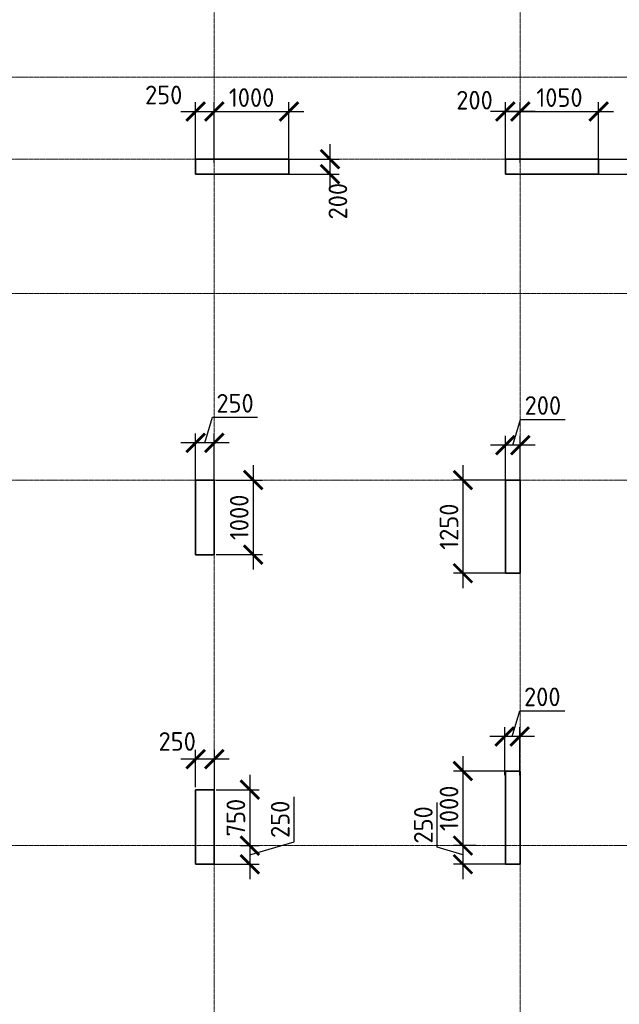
# Model space of a CAD drawing. Header units: millimetres. Extents: x 263826 to 1718326, y -423071 to 70137.
# Tile 33 of 256: x 441834 to 449869, y -314867 to -301670. Entities that reach past the tile are written whole.
import ezdxf

# ---------------------------------------------------------------- set-up
doc = ezdxf.new("R2010")
doc.units = ezdxf.units.MM
doc.linetypes.add('______5', pattern=[1100, 800, -100, 100, -100])
doc.linetypes.add('осевая', pattern=[50.8, 31.75, -6.35, 6.35, -6.35])
doc.layers.add('Колонна_ бетон', color=7, linetype='Continuous', lineweight=50, true_color=0xb4b496)
for name, color, linetype, lineweight in [('Оси', 40, '______5', 18), ('размер', 1, 'Continuous', 25), ('РАЗМЕРЫ', 1, 'Continuous', 9)]:
    doc.layers.add(name, color=color, linetype=linetype, lineweight=lineweight)
doc.styles.add('GOST-2.304_Type-B', font='GOST_Common.ttf')
doc.dimstyles.new('СПДС', dxfattribs={"dimscale": 100, "dimtxt": 2.5, "dimasz": 2.5, "dimexe": 1.25, "dimexo": 0, "dimtad": 1, "dimdec": 0, "dimtxsty": 'GOST-2.304_Type-B', "dimblk": 'ARCHTICK', "dimcen": 2.5, "dimdle": 2, "dimadec": 0, "dimazin": 2, "dimtfac": 0.75, "dimtdec": 0, "dimtmove": 1, "dimatfit": 3, "dimfxl": 1, "dimtolj": 1, "dimarcsym": 1})

# ---------------------------------------------------------------- blocks, each defined once
blk = doc.blocks.new('оси2')
at = {"layer": 'Оси', "color": 16, "linetype": 'осевая', "lineweight": 0, "ltscale": 0.5, "transparency": 33554687}
for p, q in [((983645.5, 5465.4), (983645.8, -20755.1)), ((987745.5, 5465.4), (987745.5, -20739.3)), ((979200, -4392.9), (1032582.1, -4392.9)), ((979200, -5492.9), (1032582.1, -5492.9)), ((979200, -7292.9), (1032582.1, -7292.9)), ((979200, -9792.9), (1032582.1, -9792.9)), ((979200, -14692.9), (1032582.1, -14692.9))]:
    blk.add_line(p, q, dxfattribs=at)
blk = doc.blocks.new('_ArchTick')
at = {"color": 0, "linetype": 'ByBlock', "const_width": 0.15}
blk.add_lwpolyline([(-0.5, -0.5), (0.5, 0.5)], dxfattribs=at)
blk = doc.blocks.new('*D1108')
at = {"layer": 'DEFPOINTS', "color": 0, "lineweight": 0, "transparency": 16777216}
for p in [(444442, -302901), (444192, -303590), (444442, -303590)]:
    blk.add_point(p, dxfattribs=at)
at = {"layer": 'РАЗМЕРЫ', "color": 0, "lineweight": -2, "transparency": 16777216}
for p, q in [((444192, -303590), (444192, -302776)), ((444442, -303590), (444442, -302776)), ((443992, -302901), (444642, -302901))]:
    blk.add_line(p, q, dxfattribs=at)
at = {"layer": 'РАЗМЕРЫ', "color": 0, "lineweight": -2, "transparency": 16777216, "xscale": 250, "yscale": 250, "zscale": 250, "rotation": 180}
blk.add_blockref('_ArchTick', (444192, -302901), dxfattribs=at)
at = {"layer": 'РАЗМЕРЫ', "color": 0, "lineweight": -2, "transparency": 16777216, "xscale": 250, "yscale": 250, "zscale": 250}
blk.add_blockref('_ArchTick', (444442, -302901), dxfattribs=at)
at = {"layer": 'РАЗМЕРЫ', "color": 0, "lineweight": 0, "transparency": 16777216, "insert": (443764, -302679), "char_height": 250, "attachment_point": 5, "style": 'GOST-2.304_Type-B'}
blk.add_mtext('\\A1;250', dxfattribs=at)
blk = doc.blocks.new('*D1109')
at = {"layer": 'DEFPOINTS', "color": 0, "lineweight": 0, "transparency": 16777216}
for p in [(445442, -302901), (444442, -303590), (445442, -303590)]:
    blk.add_point(p, dxfattribs=at)
at = {"layer": 'РАЗМЕРЫ', "color": 0, "lineweight": -2, "transparency": 16777216}
for p, q in [((444442, -303590), (444442, -302776)), ((445442, -303590), (445442, -302776)), ((444242, -302901), (445642, -302901))]:
    blk.add_line(p, q, dxfattribs=at)
at = {"layer": 'РАЗМЕРЫ', "color": 0, "lineweight": -2, "transparency": 16777216, "xscale": 250, "yscale": 250, "zscale": 250, "rotation": 180}
blk.add_blockref('_ArchTick', (444442, -302901), dxfattribs=at)
at = {"layer": 'РАЗМЕРЫ', "color": 0, "lineweight": -2, "transparency": 16777216, "xscale": 250, "yscale": 250, "zscale": 250}
blk.add_blockref('_ArchTick', (445442, -302901), dxfattribs=at)
at = {"layer": 'РАЗМЕРЫ', "color": 0, "lineweight": 0, "transparency": 16777216, "insert": (444942, -302714), "char_height": 250, "attachment_point": 5, "style": 'GOST-2.304_Type-B'}
blk.add_mtext('\\A1;1000', dxfattribs=at)
blk = doc.blocks.new('*D1110')
at = {"layer": 'DEFPOINTS', "color": 0, "lineweight": 0, "transparency": 16777216}
for p in [(448342, -302901), (448342, -303590), (448542, -303590)]:
    blk.add_point(p, dxfattribs=at)
at = {"layer": 'РАЗМЕРЫ', "color": 0, "lineweight": -2, "transparency": 16777216}
for p, q in [((448342, -303590), (448342, -302776)), ((448542, -303590), (448542, -302776)), ((448742, -302901), (448142, -302901))]:
    blk.add_line(p, q, dxfattribs=at)
at = {"layer": 'РАЗМЕРЫ', "color": 0, "lineweight": -2, "transparency": 16777216, "xscale": 250, "yscale": 250, "zscale": 250, "rotation": 180}
blk.add_blockref('_ArchTick', (448342, -302901), dxfattribs=at)
at = {"layer": 'РАЗМЕРЫ', "color": 0, "lineweight": -2, "transparency": 16777216, "xscale": 250, "yscale": 250, "zscale": 250}
blk.add_blockref('_ArchTick', (448542, -302901), dxfattribs=at)
at = {"layer": 'РАЗМЕРЫ', "color": 0, "lineweight": 0, "transparency": 16777216, "insert": (447929, -302749), "char_height": 250, "attachment_point": 5, "style": 'GOST-2.304_Type-B'}
blk.add_mtext('\\A1;200', dxfattribs=at)
blk = doc.blocks.new('*D1111')
at = {"layer": 'DEFPOINTS', "color": 0, "lineweight": 0, "transparency": 16777216}
for p in [(449592, -302901), (448542, -303459), (449592, -303590, -360)]:
    blk.add_point(p, dxfattribs=at)
at = {"layer": 'РАЗМЕРЫ', "color": 0, "lineweight": -2, "transparency": 16777216}
for p, q in [((448542, -303459), (448542, -302776)), ((449592, -303590), (449592, -302776)), ((448342, -302901), (449792, -302901))]:
    blk.add_line(p, q, dxfattribs=at)
at = {"layer": 'РАЗМЕРЫ', "color": 0, "lineweight": -2, "transparency": 16777216, "xscale": 250, "yscale": 250, "zscale": 250, "rotation": 180}
blk.add_blockref('_ArchTick', (448542, -302901), dxfattribs=at)
at = {"layer": 'РАЗМЕРЫ', "color": 0, "lineweight": -2, "transparency": 16777216, "xscale": 250, "yscale": 250, "zscale": 250}
blk.add_blockref('_ArchTick', (449592, -302901), dxfattribs=at)
at = {"layer": 'РАЗМЕРЫ', "color": 0, "lineweight": 0, "transparency": 16777216, "insert": (449067, -302714), "char_height": 250, "attachment_point": 5, "style": 'GOST-2.304_Type-B'}
blk.add_mtext('\\A1;1050', dxfattribs=at)
blk = doc.blocks.new('*D1112')
at = {"layer": 'DEFPOINTS', "color": 0, "lineweight": 0, "transparency": 16777216}
for p in [(449592, -303540), (449592, -303740), (450211, -303740)]:
    blk.add_point(p, dxfattribs=at)
at = {"layer": 'РАЗМЕРЫ', "color": 0, "lineweight": -2, "transparency": 16777216}
for p, q in [((450211, -303340), (450211, -303940)), ((449592, -303540), (450336, -303540)), ((450211, -303640), (450533, -303958)), ((449592, -303740), (450336, -303740)), ((450533, -303958), (450533, -304558))]:
    blk.add_line(p, q, dxfattribs=at)
at = {"layer": 'РАЗМЕРЫ', "color": 0, "lineweight": -2, "transparency": 16777216, "xscale": 250, "yscale": 250, "zscale": 250}
for p, rotation in [((450211, -303540), 90), ((450211, -303740), 270)]:
    blk.add_blockref('_ArchTick', p, dxfattribs=dict(at, rotation=rotation))
at = {"layer": 'РАЗМЕРЫ', "color": 0, "lineweight": 0, "transparency": 16777216, "insert": (450345, -304258), "char_height": 250, "attachment_point": 5, "rotation": 90, "style": 'GOST-2.304_Type-B'}
blk.add_mtext('\\A1;200', dxfattribs=at)
blk = doc.blocks.new('*D1113')
at = {"layer": 'DEFPOINTS', "color": 0, "lineweight": 0, "transparency": 16777216}
for p in [(445377, -303540, -360), (445442, -303740, -360), (445991, -303740)]:
    blk.add_point(p, dxfattribs=at)
at = {"layer": 'РАЗМЕРЫ', "color": 0, "lineweight": -2, "transparency": 16777216}
for p, q in [((445991, -303340), (445991, -303940)), ((445377, -303540), (446116, -303540)), ((445442, -303740), (446116, -303740))]:
    blk.add_line(p, q, dxfattribs=at)
at = {"layer": 'РАЗМЕРЫ', "color": 0, "lineweight": -2, "transparency": 16777216, "xscale": 250, "yscale": 250, "zscale": 250}
for p, rotation in [((445991, -303540), 90), ((445991, -303740), 270)]:
    blk.add_blockref('_ArchTick', p, dxfattribs=dict(at, rotation=rotation))
at = {"layer": 'РАЗМЕРЫ', "color": 0, "lineweight": 0, "transparency": 16777216, "insert": (446098, -304103), "char_height": 250, "attachment_point": 5, "rotation": 90, "style": 'GOST-2.304_Type-B'}
blk.add_mtext('\\A1;200', dxfattribs=at)
blk = doc.blocks.new('*D1123')
at = {"layer": 'DEFPOINTS', "color": 0, "lineweight": 0, "transparency": 16777216}
for p in [(448342, -307372), (448342, -307890), (448542, -307890)]:
    blk.add_point(p, dxfattribs=at)
at = {"layer": 'РАЗМЕРЫ', "color": 0, "lineweight": -2, "transparency": 16777216}
for p, q in [((448442, -307372), (448545, -307028)), ((448545, -307028), (449145, -307028)), ((448342, -307890), (448342, -307247)), ((448542, -307890), (448542, -307247)), ((448742, -307372), (448142, -307372))]:
    blk.add_line(p, q, dxfattribs=at)
at = {"layer": 'РАЗМЕРЫ', "color": 0, "lineweight": -2, "transparency": 16777216, "xscale": 250, "yscale": 250, "zscale": 250, "rotation": 180}
blk.add_blockref('_ArchTick', (448342, -307372), dxfattribs=at)
at = {"layer": 'РАЗМЕРЫ', "color": 0, "lineweight": -2, "transparency": 16777216, "xscale": 250, "yscale": 250, "zscale": 250}
blk.add_blockref('_ArchTick', (448542, -307372), dxfattribs=at)
at = {"layer": 'РАЗМЕРЫ', "color": 0, "lineweight": 0, "transparency": 16777216, "insert": (448845, -306841), "char_height": 250, "attachment_point": 5, "style": 'GOST-2.304_Type-B'}
blk.add_mtext('\\A1;200', dxfattribs=at)
blk = doc.blocks.new('*D1124')
at = {"layer": 'DEFPOINTS', "color": 0, "lineweight": 0, "transparency": 16777216}
for p in [(448442, -307840, -360), (447774, -309090), (448442, -309090, -360)]:
    blk.add_point(p, dxfattribs=at)
at = {"layer": 'РАЗМЕРЫ', "color": 0, "lineweight": -2, "transparency": 16777216}
for p, q in [((447774, -307640), (447774, -309290)), ((448442, -307840), (447649, -307840)), ((448442, -309090), (447649, -309090))]:
    blk.add_line(p, q, dxfattribs=at)
at = {"layer": 'РАЗМЕРЫ', "color": 0, "lineweight": -2, "transparency": 16777216, "xscale": 250, "yscale": 250, "zscale": 250}
for p, rotation in [((447774, -307840), 90), ((447774, -309090), 270)]:
    blk.add_blockref('_ArchTick', p, dxfattribs=dict(at, rotation=rotation))
at = {"layer": 'РАЗМЕРЫ', "color": 0, "lineweight": 0, "transparency": 16777216, "insert": (447587, -308465), "char_height": 250, "attachment_point": 5, "rotation": 90, "style": 'GOST-2.304_Type-B'}
blk.add_mtext('\\A1;1250', dxfattribs=at)
blk = doc.blocks.new('*D1086')
at = {"layer": 'DEFPOINTS', "color": 0, "transparency": 16777216}
for p in [(444467, -307840), (444467, -308840), (444964, -308840)]:
    blk.add_point(p, dxfattribs=at)
at = {"layer": 'размер', "color": 0, "lineweight": -2, "transparency": 16777216}
for p, q in [((444964, -307640), (444964, -309040)), ((444467, -307840), (445089, -307840)), ((444467, -308840), (445089, -308840))]:
    blk.add_line(p, q, dxfattribs=at)
at = {"layer": 'размер', "color": 0, "lineweight": -2, "transparency": 16777216, "xscale": 250, "yscale": 250, "zscale": 250}
for p, rotation in [((444964, -307840), 90), ((444964, -308840), 270)]:
    blk.add_blockref('_ArchTick', p, dxfattribs=dict(at, rotation=rotation))
at = {"layer": 'размер', "color": 0, "transparency": 16777216, "insert": (444776, -308340), "char_height": 250, "attachment_point": 5, "rotation": 90, "style": 'GOST-2.304_Type-B'}
blk.add_mtext('\\A1;1000', dxfattribs=at)
blk = doc.blocks.new('*D1243')
at = {"layer": 'DEFPOINTS', "color": 0, "lineweight": 0, "transparency": 16777216}
for p in [(448334, -311277), (448334, -311795), (448534, -311795)]:
    blk.add_point(p, dxfattribs=at)
at = {"layer": 'РАЗМЕРЫ', "color": 0, "lineweight": -2, "transparency": 16777216}
for p, q in [((448434, -311277), (448537, -310933)), ((448537, -310933), (449137, -310933)), ((448334, -311795), (448334, -311152)), ((448534, -311795), (448534, -311152)), ((448734, -311277), (448134, -311277))]:
    blk.add_line(p, q, dxfattribs=at)
at = {"layer": 'РАЗМЕРЫ', "color": 0, "lineweight": -2, "transparency": 16777216, "xscale": 250, "yscale": 250, "zscale": 250, "rotation": 180}
blk.add_blockref('_ArchTick', (448334, -311277), dxfattribs=at)
at = {"layer": 'РАЗМЕРЫ', "color": 0, "lineweight": -2, "transparency": 16777216, "xscale": 250, "yscale": 250, "zscale": 250}
blk.add_blockref('_ArchTick', (448534, -311277), dxfattribs=at)
at = {"layer": 'РАЗМЕРЫ', "color": 0, "lineweight": 0, "transparency": 16777216, "insert": (448837, -310746), "char_height": 250, "attachment_point": 5, "style": 'GOST-2.304_Type-B'}
blk.add_mtext('\\A1;200', dxfattribs=at)
blk = doc.blocks.new('*D1244')
at = {"layer": 'DEFPOINTS', "color": 0, "lineweight": 0, "transparency": 16777216}
for p in [(448430, -311740, -360), (447774, -312740), (447950, -312740, -160)]:
    blk.add_point(p, dxfattribs=at)
at = {"layer": 'РАЗМЕРЫ', "color": 0, "lineweight": -2, "transparency": 16777216}
for p, q in [((447774, -311540), (447774, -312940)), ((448430, -311740), (447649, -311740)), ((447950, -312740), (447649, -312740))]:
    blk.add_line(p, q, dxfattribs=at)
at = {"layer": 'РАЗМЕРЫ', "color": 0, "lineweight": -2, "transparency": 16777216, "xscale": 250, "yscale": 250, "zscale": 250}
for p, rotation in [((447774, -311740), 90), ((447774, -312740), 270)]:
    blk.add_blockref('_ArchTick', p, dxfattribs=dict(at, rotation=rotation))
at = {"layer": 'РАЗМЕРЫ', "color": 0, "lineweight": 0, "transparency": 16777216, "insert": (447587, -312240), "char_height": 250, "attachment_point": 5, "rotation": 90, "style": 'GOST-2.304_Type-B'}
blk.add_mtext('\\A1;1000', dxfattribs=at)
blk = doc.blocks.new('*D1245')
at = {"layer": 'DEFPOINTS', "color": 0, "transparency": 16777216}
for p in [(444467, -311990), (444795, -312740, 160), (444919, -312740)]:
    blk.add_point(p, dxfattribs=at)
at = {"layer": 'размер', "color": 0, "lineweight": -2, "transparency": 16777216}
for p, q in [((444919, -311790), (444919, -312940)), ((444467, -311990), (445044, -311990)), ((444795, -312740), (445044, -312740))]:
    blk.add_line(p, q, dxfattribs=at)
at = {"layer": 'размер', "color": 0, "lineweight": -2, "transparency": 16777216, "xscale": 250, "yscale": 250, "zscale": 250}
for p, rotation in [((444919, -311990), 90), ((444919, -312740), 270)]:
    blk.add_blockref('_ArchTick', p, dxfattribs=dict(at, rotation=rotation))
at = {"layer": 'размер', "color": 0, "transparency": 16777216, "insert": (444731, -312365), "char_height": 250, "attachment_point": 5, "rotation": 90, "style": 'GOST-2.304_Type-B'}
blk.add_mtext('\\A1;750', dxfattribs=at)
blk = doc.blocks.new('*D1246')
at = {"layer": 'DEFPOINTS', "color": 0, "transparency": 16777216}
for p in [(444192, -311581), (444192, -311956), (444443, -312040)]:
    blk.add_point(p, dxfattribs=at)
at = {"layer": 'размер', "color": 0, "lineweight": -2, "transparency": 16777216}
for p, q in [((444192, -311956), (444192, -311456)), ((444443, -312040), (444443, -311456)), ((444643, -311581), (443992, -311581))]:
    blk.add_line(p, q, dxfattribs=at)
at = {"layer": 'размер', "color": 0, "lineweight": -2, "transparency": 16777216, "xscale": 250, "yscale": 250, "zscale": 250, "rotation": 180}
blk.add_blockref('_ArchTick', (444192, -311581), dxfattribs=at)
at = {"layer": 'размер', "color": 0, "lineweight": -2, "transparency": 16777216, "xscale": 250, "yscale": 250, "zscale": 250}
blk.add_blockref('_ArchTick', (444443, -311581), dxfattribs=at)
at = {"layer": 'размер', "color": 0, "transparency": 16777216, "insert": (443945, -311344), "char_height": 250, "attachment_point": 5, "style": 'GOST-2.304_Type-B'}
blk.add_mtext('\\A1;250', dxfattribs=at)
blk = doc.blocks.new('*D1247')
at = {"layer": 'DEFPOINTS', "color": 0, "transparency": 16777216}
for p in [(444795, -312740, -560), (444444, -312990, -560), (444919, -312990)]:
    blk.add_point(p, dxfattribs=at)
at = {"layer": 'размер', "color": 0, "lineweight": -2, "transparency": 16777216}
for p, q in [((445512, -312687), (445512, -312087)), ((444919, -312540), (444919, -313190)), ((444795, -312740), (445044, -312740)), ((444919, -312865), (445512, -312687)), ((444444, -312990), (445044, -312990))]:
    blk.add_line(p, q, dxfattribs=at)
at = {"layer": 'размер', "color": 0, "lineweight": -2, "transparency": 16777216, "xscale": 250, "yscale": 250, "zscale": 250}
for p, rotation in [((444919, -312740), 90), ((444919, -312990), 270)]:
    blk.add_blockref('_ArchTick', p, dxfattribs=dict(at, rotation=rotation))
at = {"layer": 'размер', "color": 0, "transparency": 16777216, "insert": (445325, -312387), "char_height": 250, "attachment_point": 5, "rotation": 90, "style": 'GOST-2.304_Type-B'}
blk.add_mtext('\\A1;250', dxfattribs=at)
blk = doc.blocks.new('*D1248')
at = {"layer": 'DEFPOINTS', "color": 0, "lineweight": 0, "transparency": 16777216}
for p in [(447950, -312740, -560), (447774, -312990), (448342, -312990, -760)]:
    blk.add_point(p, dxfattribs=at)
at = {"layer": 'РАЗМЕРЫ', "color": 0, "lineweight": -2, "transparency": 16777216}
for p, q in [((447430, -312762), (447430, -312162)), ((447774, -312540), (447774, -313190)), ((447950, -312740), (447649, -312740)), ((447774, -312865), (447430, -312762)), ((448342, -312990), (447649, -312990))]:
    blk.add_line(p, q, dxfattribs=at)
at = {"layer": 'РАЗМЕРЫ', "color": 0, "lineweight": -2, "transparency": 16777216, "xscale": 250, "yscale": 250, "zscale": 250}
for p, rotation in [((447774, -312740), 90), ((447774, -312990), 270)]:
    blk.add_blockref('_ArchTick', p, dxfattribs=dict(at, rotation=rotation))
at = {"layer": 'РАЗМЕРЫ', "color": 0, "lineweight": 0, "transparency": 16777216, "insert": (447243, -312462), "char_height": 250, "attachment_point": 5, "rotation": 90, "style": 'GOST-2.304_Type-B'}
blk.add_mtext('\\A1;250', dxfattribs=at)
blk = doc.blocks.new('*D3030')
at = {"color": 0, "lineweight": -2, "transparency": 16777216}
for p, q in [((444317, -307342), (444420, -306998)), ((444420, -306998), (445020, -306998)), ((444642, -307342), (443992, -307342)), ((444192, -308000), (444192, -307217)), ((444442, -308000), (444442, -307217))]:
    blk.add_line(p, q, dxfattribs=at)
at = {"layer": 'DEFPOINTS', "color": 0, "transparency": 16777216}
for p in [(444192, -307342), (444192, -308000, -360), (444442, -308000, -560)]:
    blk.add_point(p, dxfattribs=at)
at = {"color": 0, "lineweight": -2, "transparency": 16777216, "xscale": 250, "yscale": 250, "zscale": 250, "rotation": 180}
blk.add_blockref('_ArchTick', (444192, -307342), dxfattribs=at)
at = {"color": 0, "lineweight": -2, "transparency": 16777216, "xscale": 250, "yscale": 250, "zscale": 250}
blk.add_blockref('_ArchTick', (444442, -307342), dxfattribs=at)
at = {"color": 0, "transparency": 16777216, "insert": (444720, -306811), "char_height": 250, "attachment_point": 5, "style": 'GOST-2.304_Type-B'}
blk.add_mtext('\\A1;250', dxfattribs=at)

msp = doc.modelspace()

# ---------------------------------------------------------------- linework, layer by layer
at = {"layer": 'Колонна_ бетон', "color": 180, "linetype": 'Continuous', "lineweight": 35, "transparency": 33554687}
for p, q in [((444191.88027, -303740.31222, -200), (444191.88027, -303540.31222, -200)), ((445441.88024, -303540.31222, -200), (444191.88027, -303540.31222, -200)), ((445441.88024, -303740.31222, -200), (445441.88024, -303540.31222, -200)), ((448341.88024, -303740.31222, -200), (448341.88024, -303540.31222, -200)), ((448341.88024, -303540.31222, -200), (449591.8802, -303540.31222, -200)), ((449591.8802, -303540.31222, -200), (449591.8802, -303740.31222, -200)), ((445441.88024, -303740.31222, -200), (444191.88027, -303740.31222, -200)), ((449591.8802, -303740.31222, -200), (448341.88024, -303740.31222, -200)), ((444191.9817, -308840.36402, -360), (444191.9817, -307840.36406, -360)), ((444191.9817, -307840.36406, -360), (444442.16684, -307840.36465, -719.99999)), ((444442.16684, -307840.36406, -559.99999), (444442.16684, -308840.36402, -559.99999)), ((448341.88027, -309090.31225, -200), (448341.88027, -307840.31228, -200)), ((448341.88027, -307840.31228, -200), (448541.88027, -307840.31228, -200)), ((448541.88027, -309090.31225, -200), (448541.88027, -307840.31228, -200)), ((444442.17871, -308840.36402, -360), (444191.9817, -308840.36402, -360)), ((448341.88027, -309090.31225, -200), (448541.88027, -309090.31225, -200)), ((448341.98582, -312990.13822, -559.99999), (448341.98582, -311740.13825, -559.99999)), ((448341.98582, -311740.13825, -559.99999), (448541.98582, -311740.13825, -559.99999)), ((448541.98582, -312990.13822, -559.99999), (448541.98582, -311740.13825, -559.99999)), ((444192.22267, -312990.13824, -559.99999), (444192.22267, -311990.13828, -559.99999)), ((444192.22537, -311990.13898, -559.99999), (444442.51219, -311990.13825, -559.99999)), ((444442.22503, -312990.13822, -559.99999), (444442.22503, -311990.13825, -559.99999)), ((444192.22503, -312990.13822, -559.99999), (444444.40794, -312990.1385, -559.99999)), ((448341.98582, -312990.13822, -559.99999), (448541.98582, -312990.13822, -559.99999))]:
    msp.add_line(p, q, dxfattribs=at)
at = {"layer": 'РАЗМЕРЫ', "color": 1}
msp.add_line((444471.62283, -307840.36465, -719.99999), (444132.40731, -307840.36465, -719.99999), dxfattribs=at)

# ---------------------------------------------------------------- block references
at = {"layer": 'РАЗМЕРЫ'}
msp.add_blockref('оси2', (-539203.53067, -298047.43065, -559.99999), dxfattribs=at)

# ---------------------------------------------------------------- dimensions: what is measured, and where the dimension line sits
at = {"color": 1}
dim = msp.add_linear_dim(base=(444191.9817, -307341.84239), p1=(444442.16684, -308000.16584, -559.99999), p2=(444191.9817, -308000.16584, -360), dimstyle='СПДС', dxfattribs=at)
dim.commit()
dim.dimension.update_dxf_attribs({"geometry": '*D3030', "text_midpoint": (444482.69927, -306810.59239)})
at = {"layer": 'размер', "color": 146, "true_color": 0x006272}
for base, p1, p2, picture, middle in [((444963.58894, -308840.31218, -360), (444467.03041, -307840.31222, -360), (444467.03041, -308840.31218, -360), '*D1086', (444776.08894, -308340.3122, -360)), ((444918.59525, -312740.31222, -719.99999), (444467.37517, -311990.13825, -719.99999), (444795.35452, -312740.31222, -559.99999), '*D1245', (444731.09525, -312365.22523, -719.99999)), ((444918.59525, -312990.1385), (444795.35452, -312740.31222, -559.99999), (444444.40794, -312990.1385, -559.99999), '*D1247', (445324.84525, -312624.60036))]:
    dim = msp.add_linear_dim(base=base, p1=p1, p2=p2, angle=90, dimstyle='СПДС', dxfattribs=at)
    dim.commit()
    dim.dimension.update_dxf_attribs({"geometry": picture, "text_midpoint": middle})
dim = msp.add_linear_dim(base=(444192.22267, -311580.90781, -719.99999), p1=(444442.51219, -312040.13825, -719.99999), p2=(444192.22267, -311955.90781, -719.99999), dimstyle='СПДС', dxfattribs=at)
dim.commit()
dim.dimension.update_dxf_attribs({"geometry": '*D1246', "text_midpoint": (443945.44324, -311531.03265, -719.99999), "dimtype": 160})
at = {"layer": 'РАЗМЕРЫ', "color": 146, "lineweight": 0, "true_color": 0x006272}
for base, p1, p2, picture, middle in [((444441.88264, -302901.49093), (444192.03651, -303590.30715), (444441.88264, -303590.31287), '*D1108', (443764.35818, -302866.41722)), ((448342.03041, -302901.49093), (448541.88264, -303590.31287), (448342.03041, -303590.30715), '*D1110', (447928.87262, -302936.46271))]:
    dim = msp.add_linear_dim(base=base, p1=p1, p2=p2, dimstyle='СПДС', override={"dimtofl": 0}, dxfattribs=at)
    dim.commit()
    dim.dimension.update_dxf_attribs({"geometry": picture, "text_midpoint": middle, "dimtype": 160})
for base, p1, p2, picture, middle in [((445442.03041, -302901.49093), (444441.88264, -303590.31287), (445442.03041, -303590.30715), '*D1109', (444941.95653, -302713.99093)), ((449592.03651, -302901.49093), (448541.88264, -303458.99093), (449592.03651, -303590.31287, -360), '*D1111', (449066.95958, -302713.99093)), ((448342.03041, -307371.99093), (448542.03041, -307890.31325), (448342.03041, -307890.31325), '*D1123', (448607.65541, -306840.74093)), ((448334.04398, -311276.81689, -559.99999), (448534.04398, -311795.13922, -559.99999), (448334.04398, -311795.13922, -559.99999), '*D1243', (448599.66898, -310745.56689, -559.99999))]:
    dim = msp.add_linear_dim(base=base, p1=p1, p2=p2, dimstyle='СПДС', override={"dimtofl": 0}, dxfattribs=at)
    dim.commit()
    dim.dimension.update_dxf_attribs({"geometry": picture, "text_midpoint": middle})
for base, p1, p2, picture, middle in [((445990.60072, -303739.96837), (445377.10072, -303539.96837, -360), (445442.03041, -303739.96837, -360), '*D1113', (446285.77178, -304102.61085)), ((450211.10072, -303740.30649), (449592.03651, -303540.31222), (449592.03651, -303740.30649), '*D1112', (450532.55681, -304020.03192))]:
    dim = msp.add_linear_dim(base=base, p1=p1, p2=p2, angle=90, dimstyle='СПДС', override={"dimtofl": 0}, dxfattribs=at)
    dim.commit()
    dim.dimension.update_dxf_attribs({"geometry": picture, "text_midpoint": middle, "dimtype": 160})
for base, p1, p2, picture, middle in [((447774.10072, -309090.31228, 160), (448442.03041, -307840.31228, -200), (448442.03041, -309090.31228, -200), '*D1124', (447586.60072, -308465.31228, 160)), ((447774.20628, -312740.31222, -199.99999), (448430.04281, -311740.13825, -559.99999), (447949.69494, -312740.31222, -360), '*D1244', (447586.70628, -312240.22523, -199.99999)), ((447774.20628, -312990.13822, 200), (447949.69494, -312740.31222, -360), (448341.98582, -312990.13822, -559.99999), '*D1248', (447242.95628, -312699.60022, 200))]:
    dim = msp.add_linear_dim(base=base, p1=p1, p2=p2, angle=90, dimstyle='СПДС', override={"dimtofl": 0}, dxfattribs=at)
    dim.commit()
    dim.dimension.update_dxf_attribs({"geometry": picture, "text_midpoint": middle})

doc.saveas('drawing.dxf')
